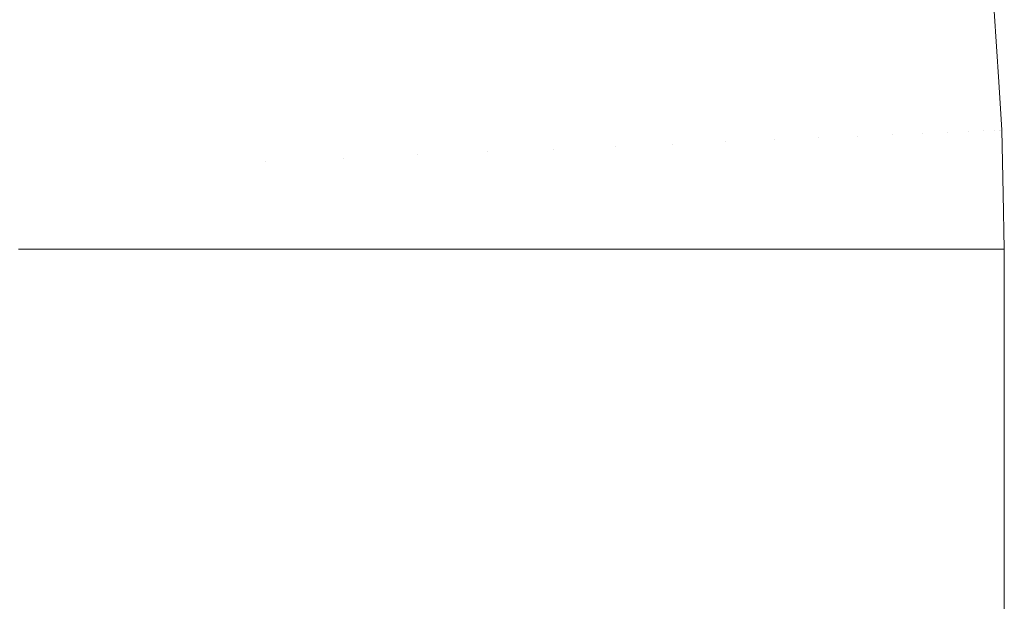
# Model space of a CAD drawing. Header units: centimetres. Extents: x -26 to 27.3, y -21.7 to -19.9.
# Tile 196 of 202: x 27.2747 to 27.3099, y -19.9724 to -19.9517. Entities that reach past the tile are written whole.
import ezdxf

# ---------------------------------------------------------------- set-up
doc = ezdxf.new("R2010")
doc.units = ezdxf.units.CM
doc.header["$LTSCALE"] = 2.54
doc.layers.add('Lucido design-1', color=7, linetype='Continuous')

# ---------------------------------------------------------------- blocks, each defined once
blk = doc.blocks.new('Gruppo-4-1')
at = {"color": 7, "linetype": 'Continuous', "lineweight": 9}
for points, invisible_edges in [([(27.304857, -19.947722, 329.857377), (27.305288, -19.951765, 329.857377), (27.304027, -19.951873, 329.853456), (27.303602, -19.947883, 329.853456)], 15), ([(27.303942, -19.947839, 330.517778), (27.304368, -19.951844, 330.517778), (27.305602, -19.951739, 330.513793), (27.30517, -19.947682, 330.513793)], 15), ([(27.305952, -19.947582, 329.86135), (27.306387, -19.951672, 329.86135), (27.305288, -19.951765, 329.857377), (27.304857, -19.947722, 329.857377)], 15), ([(27.30517, -19.947682, 330.513793), (27.305602, -19.951739, 330.513793), (27.306668, -19.951648, 330.509763), (27.306231, -19.947546, 330.509763)], 15), ([(27.302189, -19.948064, 329.849594), (27.302608, -19.951993, 329.849594), (27.301033, -19.952127, 329.845798), (27.300621, -19.948265, 329.845798)], 15), ([(27.300992, -19.948217, 330.525586), (27.301405, -19.952096, 330.525586), (27.302969, -19.951963, 330.521712), (27.302548, -19.948018, 330.521712)], 15), ([(27.303602, -19.947883, 329.853456), (27.304027, -19.951873, 329.853456), (27.302608, -19.951993, 329.849594), (27.302189, -19.948064, 329.849594)], 15), ([(27.302548, -19.948018, 330.521712), (27.302969, -19.951963, 330.521712), (27.304368, -19.951844, 330.517778), (27.303942, -19.947839, 330.517778)], 15), ([(27.297399, -19.948677, 330.533133), (27.297796, -19.952403, 330.533133), (27.29968, -19.952243, 330.529396), (27.299274, -19.948437, 330.529396)], 15), ([(27.300621, -19.948265, 329.845798), (27.301033, -19.952127, 329.845798), (27.299305, -19.952274, 329.842072), (27.298902, -19.948485, 329.842072)], 15), ([(27.299274, -19.948437, 330.529396), (27.29968, -19.952243, 330.529396), (27.301405, -19.952096, 330.525586), (27.300992, -19.948217, 330.525586)], 15), ([(27.297033, -19.948724, 329.838425), (27.297428, -19.952434, 329.838425), (27.295406, -19.952606, 329.83486), (27.29502, -19.948982, 329.83486)], 15), ([(27.295367, -19.948937, 330.536791), (27.295755, -19.952577, 330.536791), (27.297796, -19.952403, 330.533133), (27.297399, -19.948677, 330.533133)], 15), ([(27.298902, -19.948485, 329.842072), (27.299305, -19.952274, 329.842072), (27.297428, -19.952434, 329.838425), (27.297033, -19.948724, 329.838425)], 15), ([(27.29502, -19.948982, 329.83486), (27.295406, -19.952606, 329.83486), (27.293241, -19.952791, 329.831386), (27.292865, -19.949258, 329.831386)], 15), ([(27.293183, -19.949217, 330.540363), (27.293561, -19.952763, 330.540363), (27.295755, -19.952577, 330.536791), (27.295367, -19.948937, 330.536791)], 15), ([(27.288372, -19.949833, 330.547225), (27.288728, -19.953175, 330.547225), (27.291218, -19.952963, 330.543844), (27.29085, -19.949516, 330.543844)], 15), ([(27.292865, -19.949258, 329.831386), (27.293241, -19.952791, 329.831386), (27.290939, -19.952987, 329.828006), (27.290573, -19.949551, 329.828006)], 15), ([(27.29085, -19.949516, 330.543844), (27.291218, -19.952963, 330.543844), (27.293561, -19.952763, 330.540363), (27.293183, -19.949217, 330.540363)], 15), ([(27.288148, -19.949862, 329.824726), (27.288503, -19.953194, 329.824726), (27.285937, -19.953412, 329.821552), (27.285594, -19.950189, 329.821552)], 15), ([(27.285752, -19.950169, 330.550502), (27.286096, -19.953399, 330.550502), (27.288728, -19.953175, 330.547225), (27.288372, -19.949833, 330.547225)], 15), ([(27.290573, -19.949551, 329.828006), (27.290939, -19.952987, 329.828006), (27.288503, -19.953194, 329.824726), (27.288148, -19.949862, 329.824726)], 15), ([(27.285594, -19.950189, 329.821552), (27.285937, -19.953412, 329.821552), (27.283247, -19.953641, 329.818488), (27.282916, -19.950532, 329.818488)], 15), ([(27.282995, -19.950522, 330.553668), (27.283326, -19.953635, 330.553668), (27.286096, -19.953399, 330.550502), (27.285752, -19.950169, 330.550502)], 15), ([(27.280104, -19.950892, 330.556718), (27.280423, -19.953882, 330.556718), (27.283326, -19.953635, 330.553668), (27.282995, -19.950522, 330.553668)], 15), ([(27.282916, -19.950532, 329.818488), (27.283247, -19.953641, 329.818488), (27.280438, -19.95388, 329.81554), (27.280119, -19.95089, 329.81554)], 15), ([(27.277086, -19.951279, 330.559644), (27.277391, -19.95414, 330.559644), (27.280423, -19.953882, 330.556718), (27.280104, -19.950892, 330.556718)], 15), ([(27.280119, -19.95089, 329.81554), (27.280438, -19.95388, 329.81554), (27.277514, -19.954129, 329.812713), (27.277208, -19.951263, 329.812713)], 15), ([(27.273944, -19.951681, 330.562443), (27.274235, -19.954408, 330.562443), (27.277391, -19.95414, 330.559644), (27.277086, -19.951279, 330.559644)], 15), ([(27.277208, -19.951263, 329.812713), (27.277514, -19.954129, 329.812713), (27.27448, -19.954387, 329.810009), (27.274189, -19.95165, 329.810009)], 15), ([(27.307323, -19.951592, 329.865368), (27.307588, -19.955736, 329.865368), (27.306649, -19.955776, 329.86135), (27.306387, -19.951672, 329.86135)], 15), ([(27.306668, -19.951648, 330.509763), (27.306931, -19.955764, 330.509763), (27.30783, -19.955726, 330.505696), (27.307565, -19.951571, 330.505696)], 15), ([(27.308094, -19.951526, 329.869425), (27.308361, -19.955703, 329.869425), (27.307588, -19.955736, 329.865368), (27.307323, -19.951592, 329.865368)], 15), ([(27.307565, -19.951571, 330.505696), (27.30783, -19.955726, 330.505696), (27.308559, -19.955695, 330.501599), (27.308292, -19.95151, 330.501599)], 15), ([(27.308698, -19.951475, 329.873515), (27.308966, -19.955678, 329.873515), (27.308361, -19.955703, 329.869425), (27.308094, -19.951526, 329.869425)], 15), ([(27.308292, -19.95151, 330.501599), (27.308559, -19.955695, 330.501599), (27.309116, -19.955671, 330.497478), (27.308848, -19.951462, 330.497478)], 15), ([(27.309133, -19.951438, 329.877629), (27.309402, -19.955659, 329.877629), (27.308966, -19.955678, 329.873515), (27.308698, -19.951475, 329.873515)], 15), ([(27.308848, -19.951462, 330.497478), (27.309116, -19.955671, 330.497478), (27.309502, -19.955655, 330.493342), (27.309233, -19.95143, 330.493342)], 15), ([(27.309398, -19.951415, 329.881762), (27.309668, -19.955648, 329.881762), (27.309402, -19.955659, 329.877629), (27.309133, -19.951438, 329.877629)], 15), ([(27.309233, -19.95143, 330.493342), (27.309502, -19.955655, 330.493342), (27.309716, -19.955646, 330.489196), (27.309446, -19.951411, 330.489196)], 15), ([(27.309668, -19.955648, 329.881762), (27.309398, -19.951415, 329.881762), (27.309493, -19.951407, 329.886121), (27.309654, -19.953929, 329.886121)], 11), ([(27.309654, -19.953929, 330.486121), (27.309493, -19.951407, 330.486121), (27.309446, -19.951411, 330.489196), (27.309716, -19.955646, 330.489196)], 14), ([(27.309493, -19.951407, 330.486121), (27.309654, -19.953929, 330.486121), (27.309654, -19.953929, 329.886121), (27.309493, -19.951407, 329.886121)], 10), ([(27.301405, -19.952096, 330.525586), (27.301653, -19.955988, 330.525586), (27.303221, -19.955922, 330.521712), (27.302969, -19.951963, 330.521712)], 15), ([(27.304027, -19.951873, 329.853456), (27.304282, -19.955877, 329.853456), (27.302859, -19.955937, 329.849594), (27.302608, -19.951993, 329.849594)], 15), ([(27.302969, -19.951963, 330.521712), (27.303221, -19.955922, 330.521712), (27.304625, -19.955862, 330.517778), (27.304368, -19.951844, 330.517778)], 15), ([(27.305288, -19.951765, 329.857377), (27.305546, -19.955823, 329.857377), (27.304282, -19.955877, 329.853456), (27.304027, -19.951873, 329.853456)], 15), ([(27.304368, -19.951844, 330.517778), (27.304625, -19.955862, 330.517778), (27.305862, -19.95581, 330.513793), (27.305602, -19.951739, 330.513793)], 15), ([(27.306387, -19.951672, 329.86135), (27.306649, -19.955776, 329.86135), (27.305546, -19.955823, 329.857377), (27.305288, -19.951765, 329.857377)], 15), ([(27.305602, -19.951739, 330.513793), (27.305862, -19.95581, 330.513793), (27.306931, -19.955764, 330.509763), (27.306668, -19.951648, 330.509763)], 15), ([(27.299305, -19.952274, 329.842072), (27.299548, -19.956078, 329.842072), (27.297666, -19.956158, 329.838425), (27.297428, -19.952434, 329.838425)], 15), ([(27.297796, -19.952403, 330.533133), (27.298034, -19.956142, 330.533133), (27.299923, -19.956062, 330.529396), (27.29968, -19.952243, 330.529396)], 15), ([(27.301033, -19.952127, 329.845798), (27.30128, -19.956004, 329.845798), (27.299548, -19.956078, 329.842072), (27.299305, -19.952274, 329.842072)], 15), ([(27.29968, -19.952243, 330.529396), (27.299923, -19.956062, 330.529396), (27.301653, -19.955988, 330.525586), (27.301405, -19.952096, 330.525586)], 15), ([(27.302608, -19.951993, 329.849594), (27.302859, -19.955937, 329.849594), (27.30128, -19.956004, 329.845798), (27.301033, -19.952127, 329.845798)], 15), ([(27.295406, -19.952606, 329.83486), (27.295638, -19.956244, 329.83486), (27.293467, -19.956336, 329.831386), (27.293241, -19.952791, 329.831386)], 15), ([(27.293561, -19.952763, 330.540363), (27.293788, -19.956322, 330.540363), (27.295988, -19.956229, 330.536791), (27.295755, -19.952577, 330.536791)], 15), ([(27.297428, -19.952434, 329.838425), (27.297666, -19.956158, 329.838425), (27.295638, -19.956244, 329.83486), (27.295406, -19.952606, 329.83486)], 15), ([(27.295755, -19.952577, 330.536791), (27.295988, -19.956229, 330.536791), (27.298034, -19.956142, 330.533133), (27.297796, -19.952403, 330.533133)], 15), ([(27.290939, -19.952987, 329.828006), (27.291159, -19.956434, 329.828006), (27.288716, -19.956538, 329.824726), (27.288503, -19.953194, 329.824726)], 15), ([(27.288728, -19.953175, 330.547225), (27.288942, -19.956528, 330.547225), (27.291438, -19.956422, 330.543844), (27.291218, -19.952963, 330.543844)], 15), ([(27.293241, -19.952791, 329.831386), (27.293467, -19.956336, 329.831386), (27.291159, -19.956434, 329.828006), (27.290939, -19.952987, 329.828006)], 15), ([(27.291218, -19.952963, 330.543844), (27.291438, -19.956422, 330.543844), (27.293788, -19.956322, 330.540363), (27.293561, -19.952763, 330.540363)], 15), ([(27.288503, -19.953194, 329.824726), (27.288716, -19.956538, 329.824726), (27.286144, -19.956647, 329.821552), (27.285937, -19.953412, 329.821552)], 15), ([(27.286096, -19.953399, 330.550502), (27.286303, -19.95664, 330.550502), (27.288942, -19.956528, 330.547225), (27.288728, -19.953175, 330.547225)], 15), ([(27.280423, -19.953882, 330.556718), (27.280614, -19.956882, 330.556718), (27.283525, -19.956758, 330.553668), (27.283326, -19.953635, 330.553668)], 15), ([(27.283247, -19.953641, 329.818488), (27.283446, -19.956762, 329.818488), (27.280629, -19.956881, 329.81554), (27.280438, -19.95388, 329.81554)], 15), ([(27.285937, -19.953412, 329.821552), (27.286144, -19.956647, 329.821552), (27.283446, -19.956762, 329.818488), (27.283247, -19.953641, 329.818488)], 15), ([(27.283326, -19.953635, 330.553668), (27.283525, -19.956758, 330.553668), (27.286303, -19.95664, 330.550502), (27.286096, -19.953399, 330.550502)], 15), ([(27.277391, -19.95414, 330.559644), (27.277574, -19.957011, 330.559644), (27.280614, -19.956882, 330.556718), (27.280423, -19.953882, 330.556718)], 15), ([(27.280438, -19.95388, 329.81554), (27.280629, -19.956881, 329.81554), (27.277697, -19.957006, 329.812713), (27.277514, -19.954129, 329.812713)], 15), ([(27.309716, -19.955646, 330.489196), (27.309763, -19.955644, 330.486121), (27.309654, -19.953929, 330.486121)], 9), ([(27.309763, -19.955644, 329.886121), (27.309654, -19.953929, 329.886121), (27.309654, -19.953929, 330.486121), (27.309763, -19.955644, 330.486121)], 10), ([(27.309654, -19.953929, 329.886121), (27.309763, -19.955644, 329.886121), (27.309668, -19.955648, 329.881762)], 10), ([(27.274235, -19.954408, 330.562443), (27.274409, -19.957146, 330.562443), (27.277574, -19.957011, 330.559644), (27.277391, -19.95414, 330.559644)], 15), ([(27.277514, -19.954129, 329.812713), (27.277697, -19.957006, 329.812713), (27.274655, -19.957135, 329.810009), (27.27448, -19.954387, 329.810009)], 15), ([(27.305546, -19.955823, 329.857377), (27.305633, -19.959888, 329.857377), (27.304367, -19.959888, 329.853456), (27.304282, -19.955877, 329.853456)], 13), ([(27.305862, -19.95581, 330.513793), (27.304625, -19.955862, 330.517778), (27.30471, -19.959888, 330.517778), (27.305616, -19.959888, 330.514861)], 11), ([(27.306649, -19.955776, 329.86135), (27.306736, -19.959888, 329.86135), (27.305633, -19.959888, 329.857377), (27.305546, -19.955823, 329.857377)], 13), ([(27.305616, -19.959888, 330.514861), (27.305948, -19.959888, 330.513793), (27.305862, -19.95581, 330.513793)], 10), ([(27.306931, -19.955764, 330.509763), (27.305862, -19.95581, 330.513793), (27.305948, -19.959888, 330.513793), (27.306719, -19.959888, 330.510889)], 11), ([(27.307588, -19.955736, 329.865368), (27.307676, -19.959888, 329.865368), (27.306736, -19.959888, 329.86135), (27.306649, -19.955776, 329.86135)], 13), ([(27.306719, -19.959888, 330.510889), (27.307018, -19.959888, 330.509763), (27.306931, -19.955764, 330.509763)], 10), ([(27.30783, -19.955726, 330.505696), (27.306931, -19.955764, 330.509763), (27.307018, -19.959888, 330.509763), (27.307658, -19.959888, 330.506871)], 11), ([(27.308361, -19.955703, 329.869425), (27.308449, -19.959888, 329.869425), (27.307676, -19.959888, 329.865368), (27.307588, -19.955736, 329.865368)], 13), ([(27.307658, -19.959888, 330.506871), (27.307918, -19.959888, 330.505696), (27.30783, -19.955726, 330.505696)], 10), ([(27.308559, -19.955695, 330.501599), (27.30783, -19.955726, 330.505696), (27.307918, -19.959888, 330.505696), (27.308432, -19.959888, 330.502814)], 11), ([(27.308966, -19.955678, 329.873515), (27.309055, -19.959888, 329.873515), (27.308449, -19.959888, 329.869425), (27.308361, -19.955703, 329.869425)], 13), ([(27.308432, -19.959888, 330.502814), (27.308648, -19.959888, 330.501599), (27.308559, -19.955695, 330.501599)], 10), ([(27.309116, -19.955671, 330.497478), (27.308559, -19.955695, 330.501599), (27.308648, -19.959888, 330.501599), (27.309037, -19.959888, 330.498726)], 11), ([(27.309402, -19.955659, 329.877629), (27.309492, -19.959888, 329.877629), (27.309055, -19.959888, 329.873515), (27.308966, -19.955678, 329.873515)], 13), ([(27.309037, -19.959888, 330.498726), (27.309206, -19.959888, 330.497478), (27.309116, -19.955671, 330.497478)], 10), ([(27.309502, -19.955655, 330.493342), (27.309116, -19.955671, 330.497478), (27.309206, -19.959888, 330.497478), (27.309473, -19.959888, 330.494612)], 11), ([(27.309668, -19.955648, 329.881762), (27.309758, -19.959888, 329.881762), (27.309492, -19.959888, 329.877629), (27.309402, -19.955659, 329.877629)], 13), ([(27.309473, -19.959888, 330.494612), (27.309592, -19.959888, 330.493342), (27.309502, -19.955655, 330.493342)], 10), ([(27.309716, -19.955646, 330.489196), (27.309502, -19.955655, 330.493342), (27.309592, -19.959888, 330.493342), (27.30974, -19.959888, 330.49048)], 11), ([(27.309758, -19.959888, 329.881762), (27.309668, -19.955648, 329.881762), (27.309763, -19.955644, 329.886121), (27.309811, -19.957916, 329.886121)], 11), ([(27.309811, -19.957916, 330.486121), (27.309763, -19.955644, 330.486121), (27.309716, -19.955646, 330.489196), (27.309806, -19.959888, 330.489196)], 14), ([(27.30974, -19.959888, 330.49048), (27.309806, -19.959888, 330.489196), (27.309716, -19.955646, 330.489196)], 10), ([(27.309763, -19.955644, 330.486121), (27.309811, -19.957916, 330.486121), (27.309811, -19.957916, 329.886121), (27.309763, -19.955644, 329.886121)], 10), ([(27.297666, -19.956158, 329.838425), (27.297745, -19.959888, 329.838425), (27.295715, -19.959888, 329.83486), (27.295638, -19.956244, 329.83486)], 13), ([(27.298034, -19.956142, 330.533133), (27.295988, -19.956229, 330.536791), (27.296066, -19.959888, 330.536791), (27.297734, -19.959888, 330.533812)], 11), ([(27.299548, -19.956078, 329.842072), (27.299629, -19.959888, 329.842072), (27.297745, -19.959888, 329.838425), (27.297666, -19.956158, 329.838425)], 13), ([(27.297734, -19.959888, 330.533812), (27.298114, -19.959888, 330.533133), (27.298034, -19.956142, 330.533133)], 10), ([(27.299923, -19.956062, 330.529396), (27.298034, -19.956142, 330.533133), (27.298114, -19.959888, 330.533133), (27.299616, -19.959888, 330.530164)], 11), ([(27.30128, -19.956004, 329.845798), (27.301363, -19.959888, 329.845798), (27.299629, -19.959888, 329.842072), (27.299548, -19.956078, 329.842072)], 13), ([(27.299616, -19.959888, 330.530164), (27.300005, -19.959888, 330.529396), (27.299923, -19.956062, 330.529396)], 10), ([(27.301653, -19.955988, 330.525586), (27.299923, -19.956062, 330.529396), (27.300005, -19.959888, 330.529396), (27.301349, -19.959888, 330.526439)], 11), ([(27.302859, -19.955937, 329.849594), (27.302943, -19.959888, 329.849594), (27.301363, -19.959888, 329.845798), (27.30128, -19.956004, 329.845798)], 13), ([(27.301349, -19.959888, 330.526439), (27.301736, -19.959888, 330.525586), (27.301653, -19.955988, 330.525586)], 10), ([(27.303221, -19.955922, 330.521712), (27.301653, -19.955988, 330.525586), (27.301736, -19.959888, 330.525586), (27.302928, -19.959888, 330.522642)], 11), ([(27.304282, -19.955877, 329.853456), (27.304367, -19.959888, 329.853456), (27.302943, -19.959888, 329.849594), (27.302859, -19.955937, 329.849594)], 13), ([(27.302928, -19.959888, 330.522642), (27.303305, -19.959888, 330.521712), (27.303221, -19.955922, 330.521712)], 10), ([(27.304625, -19.955862, 330.517778), (27.303221, -19.955922, 330.521712), (27.303305, -19.959888, 330.521712), (27.304352, -19.959888, 330.518781)], 11), ([(27.304352, -19.959888, 330.518781), (27.30471, -19.959888, 330.517778), (27.304625, -19.955862, 330.517778)], 10), ([(27.288716, -19.956538, 329.824726), (27.288787, -19.959888, 329.824726), (27.286212, -19.959888, 329.821552), (27.286144, -19.956647, 329.821552)], 13), ([(27.288942, -19.956528, 330.547225), (27.286303, -19.95664, 330.550502), (27.286372, -19.959888, 330.550502), (27.288782, -19.959888, 330.547513)], 11), ([(27.291159, -19.956434, 329.828006), (27.291232, -19.959888, 329.828006), (27.288787, -19.959888, 329.824726), (27.288716, -19.956538, 329.824726)], 13), ([(27.288782, -19.959888, 330.547513), (27.289013, -19.959888, 330.547225), (27.288942, -19.956528, 330.547225)], 10), ([(27.291438, -19.956422, 330.543844), (27.288942, -19.956528, 330.547225), (27.289013, -19.959888, 330.547225), (27.291225, -19.959888, 330.544232)], 11), ([(27.293467, -19.956336, 329.831386), (27.293543, -19.959888, 329.831386), (27.291232, -19.959888, 329.828006), (27.291159, -19.956434, 329.828006)], 13), ([(27.291225, -19.959888, 330.544232), (27.291512, -19.959888, 330.543844), (27.291438, -19.956422, 330.543844)], 10), ([(27.293788, -19.956322, 330.540363), (27.291438, -19.956422, 330.543844), (27.291512, -19.959888, 330.543844), (27.293534, -19.959888, 330.540851)], 11), ([(27.295638, -19.956244, 329.83486), (27.295715, -19.959888, 329.83486), (27.293543, -19.959888, 329.831386), (27.293467, -19.956336, 329.831386)], 13), ([(27.293534, -19.959888, 330.540851), (27.293864, -19.959888, 330.540363), (27.293788, -19.956322, 330.540363)], 10), ([(27.295988, -19.956229, 330.536791), (27.293788, -19.956322, 330.540363), (27.293864, -19.959888, 330.540363), (27.295705, -19.959888, 330.537376)], 11), ([(27.295705, -19.959888, 330.537376), (27.296066, -19.959888, 330.536791), (27.295988, -19.956229, 330.536791)], 10), ([(27.277756, -19.959888, 330.559528), (27.280678, -19.959888, 330.556718), (27.280614, -19.956882, 330.556718), (27.277574, -19.957011, 330.559644)], 14), ([(27.280629, -19.956881, 329.81554), (27.280693, -19.959888, 329.81554), (27.277758, -19.959888, 329.812713), (27.277697, -19.957006, 329.812713)], 13), ([(27.280693, -19.959888, 330.556702), (27.283511, -19.959888, 330.553753), (27.283525, -19.956758, 330.553668), (27.280614, -19.956882, 330.556718)], 14), ([(27.280614, -19.956882, 330.556718), (27.280678, -19.959888, 330.556718), (27.280693, -19.959888, 330.556702)], 9), ([(27.283446, -19.956762, 329.818488), (27.283513, -19.959888, 329.818488), (27.280693, -19.959888, 329.81554), (27.280629, -19.956881, 329.81554)], 13), ([(27.286144, -19.956647, 329.821552), (27.286212, -19.959888, 329.821552), (27.283513, -19.959888, 329.818488), (27.283446, -19.956762, 329.818488)], 13), ([(27.283511, -19.959888, 330.553753), (27.283592, -19.959888, 330.553668), (27.283525, -19.956758, 330.553668)], 10), ([(27.286303, -19.95664, 330.550502), (27.283525, -19.956758, 330.553668), (27.283592, -19.959888, 330.553668), (27.286209, -19.959888, 330.550688)], 11), ([(27.286209, -19.959888, 330.550688), (27.286372, -19.959888, 330.550502), (27.286303, -19.95664, 330.550502)], 10), ([(27.27471, -19.959888, 330.562229), (27.277635, -19.959888, 330.559644), (27.277574, -19.957011, 330.559644), (27.274409, -19.957146, 330.562443)], 14), ([(27.277697, -19.957006, 329.812713), (27.277758, -19.959888, 329.812713), (27.274714, -19.959888, 329.810009), (27.274655, -19.957135, 329.810009)], 13), ([(27.277574, -19.957011, 330.559644), (27.277635, -19.959888, 330.559644), (27.277756, -19.959888, 330.559528)], 9), ([(27.309811, -19.957916, 329.886121), (27.309853, -19.959888, 329.886121), (27.309758, -19.959888, 329.881762)], 8), ([(27.309806, -19.959888, 330.489196), (27.309853, -19.959888, 330.486121), (27.309811, -19.957916, 330.486121)], 8), ([(27.309811, -19.957916, 329.886121), (27.309811, -19.957916, 330.486121), (27.309853, -19.959888, 330.486121), (27.309853, -19.959888, 329.886121)], 1), ([(27.277635, -19.959888, 330.559644), (27.27471, -19.959888, 330.562229), (27.27471, -21.559888, 330.562229), (27.277635, -21.559888, 330.559644)], 10), ([(27.277758, -19.959888, 329.812713), (27.277758, -21.559888, 329.812713), (27.274714, -21.559888, 329.810009), (27.274714, -19.959888, 329.810009)], 5), ([(27.277635, -21.559888, 330.559644), (27.277756, -21.559888, 330.559528), (27.277756, -19.959888, 330.559528), (27.277635, -19.959888, 330.559644)], 10), ([(27.280678, -19.959888, 330.556718), (27.277756, -19.959888, 330.559528), (27.277756, -21.559888, 330.559528), (27.280678, -21.559888, 330.556718)], 10), ([(27.280693, -19.959888, 329.81554), (27.280693, -21.559888, 329.81554), (27.277758, -21.559888, 329.812713), (27.277758, -19.959888, 329.812713)], 5), ([(27.280678, -21.559888, 330.556718), (27.280693, -21.559888, 330.556702), (27.280693, -19.959888, 330.556702), (27.280678, -19.959888, 330.556718)], 10), ([(27.283511, -21.559888, 330.553753), (27.283511, -19.959888, 330.553753), (27.280693, -19.959888, 330.556702), (27.280693, -21.559888, 330.556702)], 5), ([(27.283513, -19.959888, 329.818488), (27.283513, -21.559888, 329.818488), (27.280693, -21.559888, 329.81554), (27.280693, -19.959888, 329.81554)], 5), ([(27.283592, -19.959888, 330.553668), (27.283511, -19.959888, 330.553753), (27.283511, -21.559888, 330.553753), (27.283592, -21.559888, 330.553668)], 10), ([(27.286212, -19.959888, 329.821552), (27.286212, -21.559888, 329.821552), (27.283513, -21.559888, 329.818488), (27.283513, -19.959888, 329.818488)], 5), ([(27.283592, -21.559888, 330.553668), (27.286209, -21.559888, 330.550688), (27.286209, -19.959888, 330.550688), (27.283592, -19.959888, 330.553668)], 10), ([(27.286372, -19.959888, 330.550502), (27.286209, -19.959888, 330.550688), (27.286209, -21.559888, 330.550688), (27.286372, -21.559888, 330.550502)], 10), ([(27.288787, -19.959888, 329.824726), (27.288787, -21.559888, 329.824726), (27.286212, -21.559888, 329.821552), (27.286212, -19.959888, 329.821552)], 5), ([(27.286372, -21.559888, 330.550502), (27.288782, -21.559888, 330.547513), (27.288782, -19.959888, 330.547513), (27.286372, -19.959888, 330.550502)], 10), ([(27.289013, -19.959888, 330.547225), (27.288782, -19.959888, 330.547513), (27.288782, -21.559888, 330.547513), (27.289013, -21.559888, 330.547225)], 10), ([(27.291232, -19.959888, 329.828006), (27.291232, -21.559888, 329.828006), (27.288787, -21.559888, 329.824726), (27.288787, -19.959888, 329.824726)], 5), ([(27.289013, -21.559888, 330.547225), (27.291225, -21.559888, 330.544232), (27.291225, -19.959888, 330.544232), (27.289013, -19.959888, 330.547225)], 10), ([(27.291512, -19.959888, 330.543844), (27.291225, -19.959888, 330.544232), (27.291225, -21.559888, 330.544232), (27.291512, -21.559888, 330.543844)], 10), ([(27.293543, -19.959888, 329.831386), (27.293543, -21.559888, 329.831386), (27.291232, -21.559888, 329.828006), (27.291232, -19.959888, 329.828006)], 5), ([(27.291512, -21.559888, 330.543844), (27.293534, -21.559888, 330.540851), (27.293534, -19.959888, 330.540851), (27.291512, -19.959888, 330.543844)], 10), ([(27.293864, -19.959888, 330.540363), (27.293534, -19.959888, 330.540851), (27.293534, -21.559888, 330.540851), (27.293864, -21.559888, 330.540363)], 10), ([(27.295715, -19.959888, 329.83486), (27.295715, -21.559888, 329.83486), (27.293543, -21.559888, 329.831386), (27.293543, -19.959888, 329.831386)], 5), ([(27.293864, -21.559888, 330.540363), (27.295705, -21.559888, 330.537376), (27.295705, -19.959888, 330.537376), (27.293864, -19.959888, 330.540363)], 10), ([(27.296066, -19.959888, 330.536791), (27.295705, -19.959888, 330.537376), (27.295705, -21.559888, 330.537376), (27.296066, -21.559888, 330.536791)], 10), ([(27.297745, -19.959888, 329.838425), (27.297745, -21.559888, 329.838425), (27.295715, -21.559888, 329.83486), (27.295715, -19.959888, 329.83486)], 5), ([(27.296066, -21.559888, 330.536791), (27.297734, -21.559888, 330.533812), (27.297734, -19.959888, 330.533812), (27.296066, -19.959888, 330.536791)], 10), ([(27.298114, -19.959888, 330.533133), (27.297734, -19.959888, 330.533812), (27.297734, -21.559888, 330.533812), (27.298114, -21.559888, 330.533133)], 10), ([(27.299629, -19.959888, 329.842072), (27.299629, -21.559888, 329.842072), (27.297745, -21.559888, 329.838425), (27.297745, -19.959888, 329.838425)], 5), ([(27.298114, -21.559888, 330.533133), (27.299616, -21.559888, 330.530164), (27.299616, -19.959888, 330.530164), (27.298114, -19.959888, 330.533133)], 10), ([(27.300005, -19.959888, 330.529396), (27.299616, -19.959888, 330.530164), (27.299616, -21.559888, 330.530164), (27.300005, -21.559888, 330.529396)], 10), ([(27.301363, -19.959888, 329.845798), (27.301363, -21.559888, 329.845798), (27.299629, -21.559888, 329.842072), (27.299629, -19.959888, 329.842072)], 5), ([(27.300005, -21.559888, 330.529396), (27.301349, -21.559888, 330.526439), (27.301349, -19.959888, 330.526439), (27.300005, -19.959888, 330.529396)], 10), ([(27.301736, -19.959888, 330.525586), (27.301349, -19.959888, 330.526439), (27.301349, -21.559888, 330.526439), (27.301736, -21.559888, 330.525586)], 10), ([(27.302943, -19.959888, 329.849594), (27.302943, -21.559888, 329.849594), (27.301363, -21.559888, 329.845798), (27.301363, -19.959888, 329.845798)], 5), ([(27.301736, -21.559888, 330.525586), (27.302928, -21.559888, 330.522642), (27.302928, -19.959888, 330.522642), (27.301736, -19.959888, 330.525586)], 10), ([(27.303305, -19.959888, 330.521712), (27.302928, -19.959888, 330.522642), (27.302928, -21.559888, 330.522642), (27.303305, -21.559888, 330.521712)], 10), ([(27.304367, -19.959888, 329.853456), (27.304367, -21.559888, 329.853456), (27.302943, -21.559888, 329.849594), (27.302943, -19.959888, 329.849594)], 5), ([(27.303305, -21.559888, 330.521712), (27.304352, -21.559888, 330.518781), (27.304352, -19.959888, 330.518781), (27.303305, -19.959888, 330.521712)], 10), ([(27.30471, -19.959888, 330.517778), (27.304352, -19.959888, 330.518781), (27.304352, -21.559888, 330.518781), (27.30471, -21.559888, 330.517778)], 10), ([(27.305633, -19.959888, 329.857377), (27.305633, -21.559888, 329.857377), (27.304367, -21.559888, 329.853456), (27.304367, -19.959888, 329.853456)], 5), ([(27.30471, -21.559888, 330.517778), (27.305616, -21.559888, 330.514861), (27.305616, -19.959888, 330.514861), (27.30471, -19.959888, 330.517778)], 10), ([(27.305948, -19.959888, 330.513793), (27.305616, -19.959888, 330.514861), (27.305616, -21.559888, 330.514861), (27.305948, -21.559888, 330.513793)], 10), ([(27.306736, -19.959888, 329.86135), (27.306736, -21.559888, 329.86135), (27.305633, -21.559888, 329.857377), (27.305633, -19.959888, 329.857377)], 5), ([(27.305948, -21.559888, 330.513793), (27.306719, -21.559888, 330.510889), (27.306719, -19.959888, 330.510889), (27.305948, -19.959888, 330.513793)], 10), ([(27.307018, -19.959888, 330.509763), (27.306719, -19.959888, 330.510889), (27.306719, -21.559888, 330.510889), (27.307018, -21.559888, 330.509763)], 10), ([(27.307676, -19.959888, 329.865368), (27.307676, -21.559888, 329.865368), (27.306736, -21.559888, 329.86135), (27.306736, -19.959888, 329.86135)], 5), ([(27.307018, -21.559888, 330.509763), (27.307658, -21.559888, 330.506871), (27.307658, -19.959888, 330.506871), (27.307018, -19.959888, 330.509763)], 10), ([(27.307918, -19.959888, 330.505696), (27.307658, -19.959888, 330.506871), (27.307658, -21.559888, 330.506871), (27.307918, -21.559888, 330.505696)], 10), ([(27.308449, -19.959888, 329.869425), (27.308449, -21.559888, 329.869425), (27.307676, -21.559888, 329.865368), (27.307676, -19.959888, 329.865368)], 5), ([(27.307918, -21.559888, 330.505696), (27.308432, -21.559888, 330.502814), (27.308432, -19.959888, 330.502814), (27.307918, -19.959888, 330.505696)], 10), ([(27.308648, -19.959888, 330.501599), (27.308432, -19.959888, 330.502814), (27.308432, -21.559888, 330.502814), (27.308648, -21.559888, 330.501599)], 10), ([(27.309055, -19.959888, 329.873515), (27.309055, -21.559888, 329.873515), (27.308449, -21.559888, 329.869425), (27.308449, -19.959888, 329.869425)], 5), ([(27.308648, -21.559888, 330.501599), (27.309037, -21.559888, 330.498726), (27.309037, -19.959888, 330.498726), (27.308648, -19.959888, 330.501599)], 10), ([(27.309206, -19.959888, 330.497478), (27.309037, -19.959888, 330.498726), (27.309037, -21.559888, 330.498726), (27.309206, -21.559888, 330.497478)], 10), ([(27.309492, -19.959888, 329.877629), (27.309492, -21.559888, 329.877629), (27.309055, -21.559888, 329.873515), (27.309055, -19.959888, 329.873515)], 5), ([(27.309206, -21.559888, 330.497478), (27.309473, -21.559888, 330.494612), (27.309473, -19.959888, 330.494612), (27.309206, -19.959888, 330.497478)], 10), ([(27.309592, -19.959888, 330.493342), (27.309473, -19.959888, 330.494612), (27.309473, -21.559888, 330.494612), (27.309592, -21.559888, 330.493342)], 10), ([(27.309758, -19.959888, 329.881762), (27.309758, -21.559888, 329.881762), (27.309492, -21.559888, 329.877629), (27.309492, -19.959888, 329.877629)], 5), ([(27.309592, -21.559888, 330.493342), (27.30974, -21.559888, 330.49048), (27.30974, -19.959888, 330.49048), (27.309592, -19.959888, 330.493342)], 10), ([(27.309806, -19.959888, 330.489196), (27.30974, -19.959888, 330.49048), (27.30974, -21.559888, 330.49048), (27.309806, -21.559888, 330.489196)], 10), ([(27.309853, -19.959888, 329.886121), (27.309853, -21.559888, 329.886121), (27.309758, -21.559888, 329.881762), (27.309758, -19.959888, 329.881762)], 4), ([(27.309806, -21.559888, 330.489196), (27.309853, -21.559888, 330.486121), (27.309853, -19.959888, 330.486121), (27.309806, -19.959888, 330.489196)], 8)]:
    blk.add_3dface(points, dxfattribs=dict(at, invisible_edges=invisible_edges))
blk.add_3dface([(27.309853, -19.959888, 329.886121), (27.309853, -19.959888, 330.486121), (27.309853, -21.559888, 330.486121), (27.309853, -21.559888, 329.886121)], dxfattribs=at)

msp = doc.modelspace()

# ---------------------------------------------------------------- block references
at = {"layer": 'Lucido design-1', "color": 7}
msp.add_blockref('Gruppo-4-1', (0, 0), dxfattribs=at)

doc.saveas('drawing.dxf')
